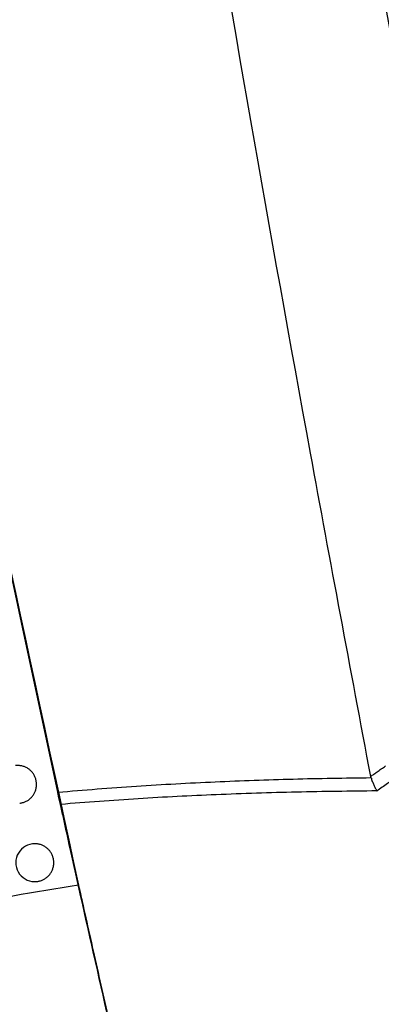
# Model space of a CAD drawing. Header units: millimetres. Extents: x -0.66 to 0.91, y -0.4 to 0.64.
# Tile 165 of 241: x 0.30051 to 0.31007, y 0.01576 to 0.0418. Entities that reach past the tile are written whole.
import ezdxf

# ---------------------------------------------------------------- set-up
doc = ezdxf.new("R2010")
doc.units = ezdxf.units.MM
doc.layers.add('FORMAT', color=7, linetype='Continuous')

msp = doc.modelspace()

# ---------------------------------------------------------------- linework, layer by layer
at = {"layer": 'FORMAT', "color": 7, "linetype": 'Continuous', "lineweight": 25}
for p, q in [((0.300506, 0.02108), (0.300513, 0.021081)), ((0.30085, 0.020004), (0.300843, 0.020003)), ((0.300962, 0.01901), (0.300969, 0.019011))]:
    msp.add_line(p, q, dxfattribs=at)
msp.add_arc((0.300902, 0.019506), 0.0005, 96.8344, 276.8344, dxfattribs=at)
for points, knots in [([(0.297893, 0.13412), (0.299164, 0.121791), (0.301707, 0.09713), (0.306898, 0.060298), (0.311271, 0.035894), (0.313458, 0.023694)], [0, 0, 0, 0, 0.333305, 0.666693, 1, 1, 1, 1]), ([(0.309788, 0.021788), (0.309253, 0.024637), (0.306519, 0.039206), (0.302127, 0.065593), (0.298808, 0.08978), (0.297312, 0.102175), (0.297244, 0.102733)], [0, 0, 0, 0, 0.106156, 0.542791, 0.979425, 1, 1, 1, 1]), ([(0.301512, 0.021373), (0.300104, 0.027961), (0.297285, 0.041138), (0.293571, 0.061018), (0.2902, 0.080972), (0.288299, 0.094334), (0.287348, 0.101017)], [0, 0, 0, 0, 0.249742, 0.499588, 0.749742, 1, 1, 1, 1]), ([(0.288429, 0.093385), (0.290303, 0.081283), (0.293171, 0.06276), (0.29794, 0.037969), (0.300687, 0.025266), (0.302061, 0.018913)], [0, 0, 0, 0, 0.4851335, 0.7425175, 1, 1, 1, 1]), ([(0.300951, 0.021578), (0.30095, 0.021606), (0.300948, 0.021647), (0.300936, 0.021702), (0.300924, 0.021743), (0.300903, 0.021795), (0.300876, 0.021845), (0.300843, 0.02189), (0.300806, 0.021932), (0.300764, 0.02197), (0.300718, 0.022002), (0.300669, 0.02203), (0.300617, 0.022051), (0.300563, 0.022066), (0.300522, 0.022073), (0.30048, 0.022078), (0.300438, 0.022077), (0.300409, 0.022078), (0.300395, 0.022074), (0.300394, 0.022074)], [0, 0, 0, 0, 0.0982993, 0.1487353, 0.1995424, 0.2487419, 0.3482736, 0.3990795, 0.4482918, 0.5478484, 0.5986659, 0.6479137, 0.7475418, 0.7983959, 0.8476792, 0.897307, 0.9474682, 0.9983601, 1, 1, 1, 1]), ([(0.309788, 0.021788), (0.309815, 0.021809), (0.309871, 0.021849), (0.309964, 0.021916), (0.310067, 0.021989), (0.310143, 0.02204), (0.31018, 0.022066)], [0, 0, 0, 0, 0.212979, 0.425971, 0.71297, 1, 1, 1, 1]), ([(0.301512, 0.021373), (0.302205, 0.021429), (0.30359, 0.021542), (0.305665, 0.021652), (0.307733, 0.021726), (0.309107, 0.02175), (0.309795, 0.021756), (0.309796, 0.021756)], [0, 0, 0, 0, 0.251784, 0.503761, 0.751698, 0.999785, 1, 1, 1, 1]), ([(0.309796, 0.021756), (0.309795, 0.021759), (0.309793, 0.021764), (0.309791, 0.021772), (0.309789, 0.02178), (0.309788, 0.021786), (0.309788, 0.021788)], [0, 0, 0, 0, 0.249525, 0.499246, 0.749533, 1, 1, 1, 1]), ([(0.309796, 0.021756), (0.309806, 0.021723), (0.309828, 0.021656), (0.309867, 0.021563), (0.309908, 0.021479), (0.309937, 0.02143), (0.309952, 0.021406), (0.309953, 0.021405)], [0, 0, 0, 0, 0.2483, 0.506347, 0.743228, 0.987372, 1, 1, 1, 1]), ([(0.310454, 0.021748), (0.310378, 0.021698), (0.310209, 0.021588), (0.310044, 0.02147), (0.309953, 0.021405)], [0, 0, 0, 0, 0.448342, 1, 1, 1, 1]), ([(0.300513, 0.021081), (0.300523, 0.021083), (0.300546, 0.021086), (0.300584, 0.021094), (0.300637, 0.021111), (0.300688, 0.021135), (0.300735, 0.021164), (0.300769, 0.02119), (0.3008, 0.021218), (0.300829, 0.021248), (0.300856, 0.021281), (0.300879, 0.021317), (0.300906, 0.021366), (0.300927, 0.021418), (0.300942, 0.021476), (0.30095, 0.021525), (0.300951, 0.02156), (0.300951, 0.021578)], [0, 0, 0, 0, 0.040561, 0.098862, 0.158012, 0.272494, 0.331233, 0.390404, 0.447696, 0.505388, 0.563702, 0.622868, 0.680125, 0.795959, 0.85509, 0.927142, 1, 1, 1, 1]), ([(0.301584, 0.021049), (0.301579, 0.02107), (0.30157, 0.021113), (0.301553, 0.021187), (0.301536, 0.021266), (0.301522, 0.021329), (0.301514, 0.021365), (0.301512, 0.021373)], [0, 0, 0, 0, 0.229102, 0.464899, 0.693986, 0.929614, 1, 1, 1, 1]), ([(0.309953, 0.021405), (0.309244, 0.021397), (0.307825, 0.021381), (0.305721, 0.02131), (0.303639, 0.021207), (0.302269, 0.021102), (0.301584, 0.021049)], [0, 0, 0, 0, 0.253451, 0.50705, 0.753443, 1, 1, 1, 1]), ([(0.304802, 0.006927), (0.304775, 0.007041), (0.304584, 0.007853), (0.304127, 0.009804), (0.303374, 0.013065), (0.302545, 0.016721), (0.30198, 0.019253), (0.301684, 0.020595), (0.301609, 0.020934), (0.301584, 0.021049)], [0, 0, 0, 0, 0.029664, 0.210728, 0.442009, 0.677511, 0.913662, 0.97063, 1, 1, 1, 1]), ([(0.301407, 0.019508), (0.301406, 0.019535), (0.301404, 0.019577), (0.301392, 0.019632), (0.30138, 0.019673), (0.301359, 0.019725), (0.301332, 0.019774), (0.301299, 0.01982), (0.301262, 0.019862), (0.30122, 0.0199), (0.301174, 0.019931), (0.301125, 0.019959), (0.301073, 0.019981), (0.301019, 0.019995), (0.300964, 0.020006), (0.300908, 0.020008), (0.300865, 0.020007), (0.300851, 0.020004), (0.30085, 0.020004)], [0, 0, 0, 0, 0.098295, 0.148729, 0.199533, 0.248731, 0.348258, 0.399061, 0.448273, 0.547828, 0.598644, 0.647896, 0.747531, 0.798389, 0.84768, 0.947396, 0.998296, 1, 1, 1, 1]), ([(0.300969, 0.019011), (0.300979, 0.019012), (0.301003, 0.019015), (0.30104, 0.019024), (0.301093, 0.019041), (0.301144, 0.019064), (0.301192, 0.019094), (0.301225, 0.01912), (0.301257, 0.019148), (0.301285, 0.019178), (0.301312, 0.019211), (0.301335, 0.019246), (0.301362, 0.019296), (0.301383, 0.019348), (0.301398, 0.019406), (0.301406, 0.019455), (0.301407, 0.01949), (0.301407, 0.019508)], [0, 0, 0, 0, 0.040503, 0.09881, 0.157966, 0.272462, 0.331209, 0.390388, 0.447685, 0.505383, 0.563703, 0.622874, 0.680132, 0.795968, 0.855099, 0.927147, 1, 1, 1, 1]), ([(0.302061, 0.018913), (0.300904, 0.018728), (0.298595, 0.018357), (0.295548, 0.017405), (0.293422, 0.0163), (0.292457, 0.015243), (0.292148, 0.014533), (0.29212, 0.013903), (0.292341, 0.01323), (0.292972, 0.01239), (0.294652, 0.011201), (0.296306, 0.010645), (0.297435, 0.010265)], [0, 0, 0, 0, 0.189196, 0.377754, 0.517788, 0.572093, 0.606257, 0.640677, 0.670884, 0.71836, 0.807606, 1, 1, 1, 1]), ([(0.302061, 0.018913), (0.302093, 0.018769), (0.302248, 0.018071), (0.302548, 0.016734), (0.303082, 0.014366), (0.303711, 0.011615), (0.304145, 0.00975), (0.304336, 0.008929)], [0, 0, 0, 0, 0.047091, 0.227214, 0.407353, 0.739293, 1, 1, 1, 1])]:
    msp.add_open_spline(points, degree=3, knots=knots, dxfattribs=at)

doc.saveas('drawing.dxf')
